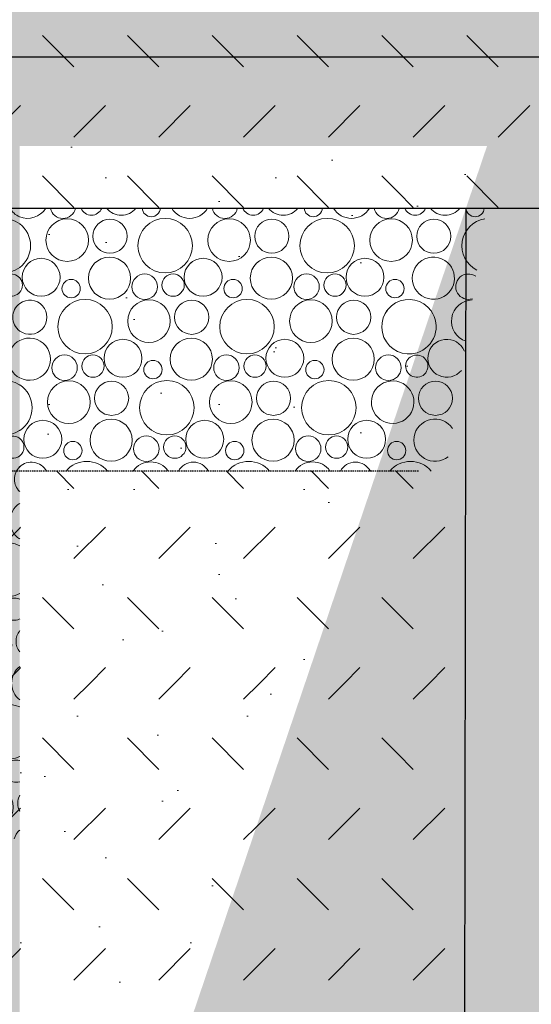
# Model space of a CAD drawing. Header units: millimetres. Extents: x -25478 to 4005, y -8416 to 11348.
# Tile 32 of 256: x -15625 to -15050, y -883 to 223. Entities that reach past the tile are written whole.
import ezdxf

# ---------------------------------------------------------------- set-up
doc = ezdxf.new("R2010")
doc.units = ezdxf.units.MM
doc.header["$MEASUREMENT"] = 0
doc.linetypes.add('Wipeout_Contour', pattern=[1000, 0, -1000])
doc.linetypes.add('Čárkovaná S', pattern=[2.5, 1.5, -1])
for name, color, linetype in [('POHLED ZÁPADNÍ_1_Konstrukce - nosné', 7, 'Continuous'), ('POHLED ZÁPADNÍ_1_Nové_Konstrukce - nosné', 7, 'Continuous'), ('POHLED ZÁPADNÍ_1_Nové_Situace - terén', 7, 'Continuous'), ('POHLED ZÁPADNÍ_1_Situace - terén', 7, 'Continuous'), ('POHLED ZÁPADNÍ_1_Výplně – Řezové', 7, 'Continuous')]:
    doc.layers.add(name, color=color, linetype=linetype)

# ---------------------------------------------------------------- blocks, each defined once
blk = doc.blocks.new('*X2533', base_point=(-25690.4, -8330.8))
at = {"layer": 'POHLED ZÁPADNÍ_1_Nové_Situace - terén', "color": 21, "linetype": 'Continuous', "lineweight": 20, "true_color": 0xffaaaa}
for p, q in [((-15200.3, -285.6), (-15202.2, -283.7)), ((-15182.7, -303.2), (-15200.3, -285.6)), ((-15246.1, -350.3), (-15242.6, -346.8)), ((-15182.7, -382.1), (-15147.3, -346.8)), ((-15200.3, -443.4), (-15218, -425.7)), ((-15182.7, -461.1), (-15200.3, -443.4)), ((-15278, -461.1), (-15282.2, -456.8)), ((-15260.3, -522.3), (-15242.6, -504.6)), ((-15165, -522.3), (-15147.3, -504.6)), ((-15278, -540), (-15260.3, -522.3)), ((-15182.7, -540), (-15165, -522.3)), ((-15278, -618.9), (-15313.3, -583.5)), ((-15200.3, -601.2), (-15218, -583.5)), ((-15182.7, -618.9), (-15200.3, -601.2)), ((-15359, -683.5), (-15337.9, -662.5)), ((-15278, -697.8), (-15242.6, -662.5)), ((-15182.7, -697.8), (-15147.3, -662.5)), ((-15278, -776.7), (-15313.3, -741.4)), ((-15200.3, -759.1), (-15218, -741.4)), ((-15182.7, -776.7), (-15200.3, -759.1)), ((-15373.3, -776.7), (-15386.2, -763.8)), ((-15373.3, -855.6), (-15337.9, -820.3)), ((-15278, -855.6), (-15242.6, -820.3)), ((-15182.7, -855.6), (-15147.3, -820.3))]:
    blk.add_line(p, q, dxfattribs=at)
blk = doc.blocks.new('*X2534', base_point=(-25690.4, -8330.8))
at = {"layer": 'POHLED ZÁPADNÍ_1_Nové_Situace - terén', "color": 21, "linetype": 'Continuous', "lineweight": 20, "true_color": 0xffaaaa}
for p, q in [((-15563.9, -303.2), (-15583.4, -283.7)), ((-15468.6, -303.2), (-15488.1, -283.7)), ((-15373.3, -303.2), (-15392.8, -283.7)), ((-15278, -303.2), (-15297.5, -283.7)), ((-15624.8, -347.8), (-15623.8, -346.8)), ((-15563.9, -382.1), (-15528.5, -346.8)), ((-15468.6, -382.1), (-15433.2, -346.8)), ((-15373.3, -382.1), (-15337.9, -346.8)), ((-15278, -382.1), (-15246.1, -350.3)), ((-15563.9, -461.1), (-15599.2, -425.7)), ((-15468.6, -461.1), (-15503.9, -425.7)), ((-15373.3, -461.1), (-15408.6, -425.7)), ((-15282.2, -456.8), (-15313.3, -425.7)), ((-15624.8, -505.6), (-15623.8, -504.6)), ((-15546.2, -522.3), (-15528.5, -504.6)), ((-15450.9, -522.3), (-15433.2, -504.6)), ((-15355.6, -522.3), (-15337.9, -504.6)), ((-15563.9, -540), (-15546.2, -522.3)), ((-15468.6, -540), (-15450.9, -522.3)), ((-15373.3, -540), (-15355.6, -522.3)), ((-15563.9, -618.9), (-15599.2, -583.5)), ((-15468.6, -618.9), (-15503.9, -583.5)), ((-15373.3, -618.9), (-15408.6, -583.5)), ((-15624.8, -663.4), (-15623.8, -662.5)), ((-15563.9, -697.8), (-15528.5, -662.5)), ((-15468.6, -697.8), (-15433.2, -662.5)), ((-15373.3, -697.8), (-15359, -683.5)), ((-15563.9, -776.7), (-15599.2, -741.4)), ((-15468.6, -776.7), (-15503.9, -741.4)), ((-15386.2, -763.8), (-15408.6, -741.4)), ((-15624.8, -821.3), (-15623.8, -820.3)), ((-15563.9, -855.6), (-15528.5, -820.3)), ((-15468.6, -855.6), (-15433.2, -820.3))]:
    blk.add_line(p, q, dxfattribs=at)
blk = doc.blocks.new('*X2538', base_point=(-25690.4, -8330.8))
at = {"layer": 'POHLED ZÁPADNÍ_1_Nové_Situace - terén', "color": 21, "linetype": 'Continuous', "lineweight": 20, "true_color": 0xffaaaa}
for centre, radius in [((-15571.4, -24.4), 23.9), ((-15523.4, -20), 19.2), ((-15461.4, -30.6), 30.6), ((-15389.6, -24.4), 23.9), ((-15341.6, -20), 19.2), ((-15279.5, -30.6), 30.6), ((-15207.7, -24.4), 23.9), ((-15159.7, -20), 19.2), ((-15523.9, -67.1), 23.7), ((-15342.1, -67.1), 23.7), ((-15600.7, -66.1), 21.3), ((-15418.8, -66.1), 21.3), ((-15237, -66.1), 21.3), ((-15484.4, -76.7), 14.3), ((-15452.5, -74.9), 12.5), ((-15302.6, -76.7), 14.3), ((-15270.6, -74.9), 12.5), ((-15567, -78.8), 10.3), ((-15385.1, -78.8), 10.3), ((-15203.3, -78.8), 10.3), ((-15551.4, -121.6), 30.6), ((-15479.6, -115.4), 23.9), ((-15431.6, -111), 19.2), ((-15369.5, -121.6), 30.6), ((-15297.7, -115.4), 23.9), ((-15249.7, -111), 19.2), ((-15508.8, -157.1), 21.3), ((-15432.1, -158.1), 23.7), ((-15327, -157.1), 21.3), ((-15250.2, -158.1), 23.7), ((-15574.4, -167.7), 14.3), ((-15542.5, -165.9), 12.5), ((-15392.6, -167.7), 14.3), ((-15360.6, -165.9), 12.5), ((-15210.7, -167.7), 14.3), ((-15475.1, -169.8), 10.3), ((-15293.3, -169.8), 10.3), ((-15569.6, -206.4), 23.9), ((-15521.6, -202), 19.2), ((-15459.5, -212.6), 30.6), ((-15387.7, -206.4), 23.9), ((-15339.7, -202), 19.2), ((-15277.6, -212.6), 30.6), ((-15598.8, -248.1), 21.3), ((-15522.1, -249.1), 23.7), ((-15417, -248.1), 21.3), ((-15340.2, -249.1), 23.7), ((-15235.1, -248.1), 21.3), ((-15565.1, -260.8), 10.3), ((-15482.6, -258.7), 14.3), ((-15450.6, -256.9), 12.5), ((-15383.3, -260.8), 10.3), ((-15300.7, -258.7), 14.3), ((-15268.8, -256.9), 12.5)]:
    blk.add_circle(centre, radius, dxfattribs=at)
for centre, radius, start, end in [((-15615.8, 23.8), 23.7, 247.5864, 328.3858), ((-15576.3, 14.3), 14.3, 191.4827, 348.5173), ((-15544.3, 16.1), 12.5, 201.6169, 338.3831), ((-15510.7, 24.9), 21.3, 219.3272, 320.6728), ((-15477, 12.2), 10.3, 184.2875, 355.7125), ((-15433.9, 23.8), 23.7, 211.6142, 328.3858), ((-15394.4, 14.3), 14.3, 191.4827, 348.5173), ((-15362.5, 16.1), 12.5, 201.6169, 338.3831), ((-15328.8, 24.9), 21.3, 219.3272, 320.6728), ((-15295.1, 12.2), 10.3, 184.2875, 355.7125), ((-15252.1, 23.8), 23.7, 211.6142, 328.3858), ((-15212.6, 14.3), 14.3, 191.4827, 348.5173), ((-15180.6, 16.1), 12.5, 201.6169, 338.3831), ((-15147, 24.9), 21.3, 219.3272, 320.6728), ((-15643.2, -30.6), 30.6, 306.9941, 53.0059), ((-15160.2, -67.1), 23.7, 47.6727, 274.9025), ((-15634.3, -74.9), 12.5, 319.6329, 40.3671), ((-15613.4, -111), 19.2, 233.5918, 126.4082), ((-15187.6, -121.6), 30.6, 35.284, 287.2912), ((-15613.9, -158.1), 23.7, 242.6348, 117.3652), ((-15178.8, -165.9), 12.5, 92.9354, 229.6398), ((-15641.4, -212.6), 30.6, 302.7629, 57.2371), ((-15205.9, -206.4), 23.9, 51.5622, 271.013), ((-15632.5, -256.9), 12.5, 307.8824, 52.1176), ((-15611.6, -293), 19.2, 28.7542, 133.6458), ((-15549.5, -303.6), 30.6, 40.4659, 139.5341), ((-15477.7, -297.4), 23.9, 34.8627, 145.1373), ((-15429.7, -293), 19.2, 28.7542, 151.2458), ((-15367.6, -303.6), 30.6, 40.4659, 139.5341), ((-15295.9, -297.4), 23.9, 34.8627, 145.1373), ((-15247.8, -293), 19.2, 28.7542, 151.2458)]:
    blk.add_arc(centre, radius, start, end, dxfattribs=at)
blk = doc.blocks.new('*X2539', base_point=(-25690.4, -8330.8))
at = {"layer": 'POHLED ZÁPADNÍ_1_Nové_Situace - terén', "color": 21, "linetype": 'Continuous', "lineweight": 20, "true_color": 0xffaaaa}
for centre, radius in [((-16117, -24.4), 23.9), ((-16069, -20), 19.2), ((-16006.9, -30.6), 30.6), ((-15935.1, -24.4), 23.9), ((-15887.1, -20), 19.2), ((-15825.1, -30.6), 30.6), ((-15753.3, -24.4), 23.9), ((-15705.3, -20), 19.2), ((-16069.5, -67.1), 23.7), ((-15887.6, -67.1), 23.7), ((-15705.8, -67.1), 23.7), ((-16146.2, -66.1), 21.3), ((-15964.4, -66.1), 21.3), ((-15782.5, -66.1), 21.3), ((-16179.9, -74.9), 12.5), ((-16030, -76.7), 14.3), ((-15998.1, -74.9), 12.5), ((-15848.1, -76.7), 14.3), ((-15816.2, -74.9), 12.5), ((-15666.3, -76.7), 14.3), ((-16112.5, -78.8), 10.3), ((-15930.7, -78.8), 10.3), ((-15748.8, -78.8), 10.3), ((-16159, -111), 19.2), ((-16096.9, -121.6), 30.6), ((-16025.1, -115.4), 23.9), ((-15977.1, -111), 19.2), ((-15915.1, -121.6), 30.6), ((-15843.3, -115.4), 23.9), ((-15795.3, -111), 19.2), ((-15733.2, -121.6), 30.6), ((-15661.4, -115.4), 23.9), ((-16159.5, -158.1), 23.7), ((-16054.4, -157.1), 21.3), ((-15977.6, -158.1), 23.7), ((-15872.5, -157.1), 21.3), ((-15795.8, -158.1), 23.7), ((-15690.7, -157.1), 21.3), ((-16120, -167.7), 14.3), ((-16088.1, -165.9), 12.5), ((-15938.1, -167.7), 14.3), ((-15906.2, -165.9), 12.5), ((-15756.3, -167.7), 14.3), ((-15724.3, -165.9), 12.5), ((-16202.5, -169.8), 10.3), ((-16020.7, -169.8), 10.3), ((-15838.8, -169.8), 10.3), ((-15657, -169.8), 10.3), ((-16115.1, -206.4), 23.9), ((-16067.1, -202), 19.2), ((-16005.1, -212.6), 30.6), ((-15933.3, -206.4), 23.9), ((-15885.3, -202), 19.2), ((-15823.2, -212.6), 30.6), ((-15751.4, -206.4), 23.9), ((-15703.4, -202), 19.2), ((-16144.4, -248.1), 21.3), ((-16067.6, -249.1), 23.7), ((-15962.5, -248.1), 21.3), ((-15885.8, -249.1), 23.7), ((-15780.7, -248.1), 21.3), ((-15703.9, -249.1), 23.7), ((-16178.1, -256.9), 12.5), ((-16110.7, -260.8), 10.3), ((-16028.1, -258.7), 14.3), ((-15996.2, -256.9), 12.5), ((-15928.8, -260.8), 10.3), ((-15846.3, -258.7), 14.3), ((-15814.3, -256.9), 12.5), ((-15747, -260.8), 10.3), ((-15664.4, -258.7), 14.3), ((-16157.1, -293), 19.2), ((-16095.1, -303.6), 30.6), ((-16023.3, -297.4), 23.9), ((-15975.3, -293), 19.2), ((-15913.2, -303.6), 30.6), ((-15841.4, -297.4), 23.9), ((-15793.4, -293), 19.2), ((-15731.4, -303.6), 30.6), ((-15659.6, -297.4), 23.9), ((-16157.6, -340.1), 23.7), ((-16052.5, -339.1), 21.3), ((-15975.8, -340.1), 23.7), ((-15870.7, -339.1), 21.3), ((-15793.9, -340.1), 23.7), ((-15688.8, -339.1), 21.3), ((-16200.7, -351.8), 10.3), ((-16118.1, -349.7), 14.3), ((-16086.2, -347.9), 12.5), ((-16018.8, -351.8), 10.3), ((-15936.3, -349.7), 14.3), ((-15904.3, -347.9), 12.5), ((-15837, -351.8), 10.3), ((-15754.4, -349.7), 14.3), ((-15722.5, -347.9), 12.5), ((-15655.1, -351.8), 10.3), ((-16113.3, -388.4), 23.9), ((-16065.3, -384), 19.2), ((-16003.2, -394.6), 30.6), ((-15931.4, -388.4), 23.9), ((-15883.4, -384), 19.2), ((-15821.4, -394.6), 30.6), ((-15749.6, -388.4), 23.9), ((-15701.6, -384), 19.2), ((-16142.5, -430.1), 21.3), ((-16065.8, -431.1), 23.7), ((-15960.7, -430.1), 21.3), ((-15883.9, -431.1), 23.7), ((-15778.8, -430.1), 21.3), ((-15702.1, -431.1), 23.7), ((-16176.2, -438.9), 12.5), ((-16026.3, -440.7), 14.3), ((-15994.3, -438.9), 12.5), ((-15844.4, -440.7), 14.3), ((-15812.5, -438.9), 12.5), ((-15662.6, -440.7), 14.3), ((-16108.8, -442.8), 10.3), ((-15927, -442.8), 10.3), ((-15745.1, -442.8), 10.3), ((-16155.3, -475), 19.2), ((-16093.2, -485.6), 30.6), ((-16021.4, -479.4), 23.9), ((-15973.4, -475), 19.2), ((-15911.4, -485.6), 30.6), ((-15839.6, -479.4), 23.9), ((-15791.6, -475), 19.2), ((-15729.5, -485.6), 30.6), ((-15657.7, -479.4), 23.9), ((-16155.8, -522.1), 23.7), ((-16050.7, -521.1), 21.3), ((-15973.9, -522.1), 23.7), ((-15868.8, -521.1), 21.3), ((-15792.1, -522.1), 23.7), ((-15687, -521.1), 21.3), ((-16116.3, -531.7), 14.3), ((-16084.3, -529.9), 12.5), ((-15934.4, -531.7), 14.3), ((-15902.5, -529.9), 12.5), ((-15752.6, -531.7), 14.3), ((-15720.6, -529.9), 12.5), ((-16198.8, -533.8), 10.3), ((-16017, -533.8), 10.3), ((-15835.1, -533.8), 10.3), ((-15653.3, -533.8), 10.3), ((-16183.2, -576.6), 30.6), ((-16111.4, -570.4), 23.9), ((-16063.4, -566), 19.2), ((-16001.4, -576.6), 30.6), ((-15929.6, -570.4), 23.9), ((-15881.6, -566), 19.2), ((-15819.5, -576.6), 30.6), ((-15747.7, -570.4), 23.9), ((-15699.7, -566), 19.2), ((-16140.7, -612.1), 21.3), ((-16063.9, -613.1), 23.7), ((-15958.8, -612.1), 21.3), ((-15882.1, -613.1), 23.7), ((-15777, -612.1), 21.3), ((-15700.2, -613.1), 23.7), ((-16174.3, -620.9), 12.5), ((-16107, -624.8), 10.3), ((-16024.4, -622.7), 14.3), ((-15992.5, -620.9), 12.5), ((-15925.1, -624.8), 10.3), ((-15842.6, -622.7), 14.3), ((-15810.6, -620.9), 12.5), ((-15743.3, -624.8), 10.3), ((-15660.7, -622.7), 14.3), ((-16153.4, -657), 19.2), ((-16019.6, -661.4), 23.9), ((-15971.6, -657), 19.2), ((-15837.7, -661.4), 23.9), ((-15789.7, -657), 19.2), ((-15655.9, -661.4), 23.9)]:
    blk.add_circle(centre, radius, dxfattribs=at)
for centre, radius, start, end in [((-16161.3, 23.8), 23.7, 211.6142, 328.3858), ((-16121.8, 14.3), 14.3, 191.4827, 348.5173), ((-16089.9, 16.1), 12.5, 201.6169, 338.3831), ((-16056.2, 24.9), 21.3, 219.3272, 320.6728), ((-16022.5, 12.2), 10.3, 184.2875, 355.7125), ((-15979.5, 23.8), 23.7, 211.6142, 328.3858), ((-15940, 14.3), 14.3, 191.4827, 348.5173), ((-15908.1, 16.1), 12.5, 201.6169, 338.3831), ((-15874.4, 24.9), 21.3, 219.3272, 320.6728), ((-15840.7, 12.2), 10.3, 184.2875, 355.7125), ((-15797.6, 23.8), 23.7, 211.6142, 328.3858), ((-15758.1, 14.3), 14.3, 191.4827, 348.5173), ((-15726.2, 16.1), 12.5, 201.6169, 338.3831), ((-15692.5, 24.9), 21.3, 219.3272, 320.6728), ((-15658.8, 12.2), 10.3, 184.2875, 355.7125), ((-15615.8, 23.8), 23.7, 211.6142, 247.5864), ((-16188.8, -30.6), 30.6, 211.7662, 148.2338), ((-15643.2, -30.6), 30.6, 53.0059, 306.9941), ((-16211.8, -76.7), 14.3, 257.996, 102.004), ((-15634.3, -74.9), 12.5, 40.3671, 319.6329), ((-16207, -115.4), 23.9, 250.9027, 109.0973), ((-15613.4, -111), 19.2, 126.4082, 233.5918), ((-15613.9, -158.1), 23.7, 117.3652, 242.6348), ((-16186.9, -212.6), 30.6, 204.6134, 155.3866), ((-15641.4, -212.6), 30.6, 57.2371, 302.7629), ((-16210, -258.7), 14.3, 250.4779, 109.5221), ((-15632.5, -256.9), 12.5, 52.1176, 307.8824), ((-16205.1, -297.4), 23.9, 246.247, 113.753), ((-15611.6, -293), 19.2, 133.6458, 226.3542), ((-15612.1, -340.1), 23.7, 122.5497, 237.4503), ((-16234.4, -339.1), 21.3, 337.2673, 22.7327), ((-16185.1, -394.6), 30.6, 194.1384, 165.8616), ((-15639.5, -394.6), 30.6, 61.2758, 298.7242), ((-16208.1, -440.7), 14.3, 242.3635, 117.6365), ((-15630.6, -438.9), 12.5, 62.2138, 297.7862), ((-16203.3, -479.4), 23.9, 241.2811, 118.7189), ((-15609.7, -475), 19.2, 141.8933, 218.1067), ((-15610.2, -522.1), 23.7, 128.0538, 231.9462), ((-16232.5, -521.1), 21.3, 326.6351, 33.3649), ((-15637.6, -576.6), 30.6, 65.1638, 294.8362), ((-16206.3, -622.7), 14.3, 233.5907, 126.4093), ((-15628.8, -620.9), 12.5, 71.4396, 288.5604), ((-16201.4, -661.4), 23.9, 236.0665, 123.9335), ((-16091.4, -667.6), 30.6, 285.2994, 254.7006), ((-15909.5, -667.6), 30.6, 285.2994, 254.7006), ((-15727.6, -667.6), 30.6, 285.2994, 254.7006), ((-15607.8, -657), 19.2, 152.0709, 207.9291), ((-16153.9, -704.1), 23.7, 17.2683, 162.7317), ((-16048.8, -703.1), 21.3, 16.206, 163.794), ((-15972.1, -704.1), 23.7, 17.2683, 162.7317), ((-15867, -703.1), 21.3, 16.206, 163.794), ((-15790.2, -704.1), 23.7, 17.2683, 162.7317), ((-15685.1, -703.1), 21.3, 16.206, 163.794), ((-16230.7, -703.1), 21.3, 16.206, 41.578), ((-15608.4, -704.1), 23.7, 134.009, 162.7317)]:
    blk.add_arc(centre, radius, start, end, dxfattribs=at)
blk = doc.blocks.new('*X2540', base_point=(-25690.4, -8330.8))
at = {"layer": 'POHLED ZÁPADNÍ_1_Nové_Situace - terén', "color": 21, "linetype": 'Continuous', "lineweight": 20, "true_color": 0xffaaaa}
for centre, radius in [((-15157.8, -202), 19.2), ((-15201.4, -260.8), 10.3)]:
    blk.add_circle(centre, radius, dxfattribs=at)
for centre, radius, start, end in [((-15113.3, 12.2), 10.3, 184.1335, 355.7125), ((-15097.6, -30.6), 30.6, 99.2777, 243.2613), ((-15160.2, -67.1), 23.7, 274.9025, 47.6727), ((-15120.7, -76.7), 14.3, 55.0175, 287.5215), ((-15115.9, -115.4), 23.9, 91.7098, 250.8292), ((-15187.6, -121.6), 30.6, 287.2912, 35.284), ((-15145.1, -157.1), 21.3, 22.2428, 320.2962), ((-15178.8, -165.9), 12.5, 229.6398, 92.9354), ((-15205.9, -206.4), 23.9, 271.013, 51.5622), ((-15158.4, -249.1), 23.7, 34.0085, 308.5305), ((-15185.8, -303.6), 30.6, 40.4659, 139.5341)]:
    blk.add_arc(centre, radius, start, end, dxfattribs=at)
blk = doc.blocks.new('*X2545', base_point=(-25690.4, -8330.8))
at = {"layer": 'POHLED ZÁPADNÍ_1_Nové_Situace - terén', "color": 21, "linetype": 'Continuous', "lineweight": 20, "true_color": 0xffaaaa}
for p, q in [((-16153.3, -285.6), (-16155.2, -283.7)), ((-16135.7, -303.2), (-16153.3, -285.6)), ((-16040.4, -303.2), (-16059.9, -283.7)), ((-15945.1, -303.2), (-15964.6, -283.7)), ((-15849.8, -303.2), (-15869.3, -283.7)), ((-15754.5, -303.2), (-15774, -283.7)), ((-15676.8, -285.6), (-15678.7, -283.7)), ((-15659.2, -303.2), (-15676.8, -285.6)), ((-16135.7, -382.1), (-16100.3, -346.8)), ((-16040.4, -382.1), (-16005, -346.8)), ((-15945.1, -382.1), (-15909.7, -346.8)), ((-15849.8, -382.1), (-15814.4, -346.8)), ((-15754.5, -382.1), (-15719.1, -346.8)), ((-15659.2, -382.1), (-15624.8, -347.8)), ((-16153.3, -443.4), (-16171, -425.7)), ((-16040.4, -461.1), (-16075.7, -425.7)), ((-15945.1, -461.1), (-15980.4, -425.7)), ((-15849.8, -461.1), (-15885.1, -425.7)), ((-15754.5, -461.1), (-15789.8, -425.7)), ((-15676.8, -443.4), (-15694.5, -425.7)), ((-16135.7, -461.1), (-16153.3, -443.4)), ((-15659.2, -461.1), (-15676.8, -443.4)), ((-15641.5, -522.3), (-15624.8, -505.6)), ((-15659.2, -540), (-15641.5, -522.3)), ((-15676.8, -601.2), (-15694.5, -583.5)), ((-15659.2, -618.9), (-15676.8, -601.2)), ((-15659.2, -697.8), (-15624.8, -663.4)), ((-15676.8, -759.1), (-15694.5, -741.4)), ((-15659.2, -776.7), (-15676.8, -759.1)), ((-15659.2, -855.6), (-15624.8, -821.3)), ((-15676.8, -916.9), (-15694.5, -899.2)), ((-15659.2, -934.6), (-15676.8, -916.9)), ((-15641.5, -995.8), (-15624.8, -979.1)), ((-15659.2, -1013.5), (-15641.5, -995.8)), ((-15676.8, -1074.7), (-15694.5, -1057)), ((-15659.2, -1092.4), (-15676.8, -1074.7)), ((-15659.2, -1171.3), (-15624.8, -1136.9)), ((-15676.8, -1232.6), (-15694.5, -1214.9)), ((-15659.2, -1250.2), (-15676.8, -1232.6)), ((-15648.3, -1318.3), (-15624.8, -1294.8))]:
    blk.add_line(p, q, dxfattribs=at)
blk = doc.blocks.new('*X2558', base_point=(-25690.4, -8330.8))
at = {"layer": 'POHLED ZÁPADNÍ_1_Nové_Situace - terén', "color": 21, "linetype": 'Continuous', "lineweight": 20, "true_color": 0xffaaaa}
for p, q in [((-15563.9, 170.3), (-15599.2, 205.6)), ((-15468.6, 170.3), (-15503.9, 205.6)), ((-15373.3, 170.3), (-15408.6, 205.6)), ((-15278, 170.3), (-15313.3, 205.6)), ((-15200.3, 187.9), (-15218, 205.6)), ((-15087.4, 170.3), (-15122.7, 205.6)), ((-15182.7, 170.3), (-15200.3, 187.9)), ((-15659.2, 91.4), (-15623.8, 126.7)), ((-15563.9, 91.4), (-15528.5, 126.7)), ((-15468.6, 91.4), (-15433.2, 126.7)), ((-15373.3, 91.4), (-15337.9, 126.7)), ((-15278, 91.4), (-15242.6, 126.7)), ((-15182.7, 91.4), (-15147.3, 126.7)), ((-15087.4, 91.4), (-15052, 126.7)), ((-15563.9, 12.4), (-15599.2, 47.8)), ((-15468.6, 12.4), (-15503.9, 47.8)), ((-15373.3, 12.4), (-15408.6, 47.8)), ((-15278, 12.4), (-15313.3, 47.8)), ((-15200.3, 30.1), (-15218, 47.8)), ((-15087.4, 12.4), (-15122.7, 47.8)), ((-15182.7, 12.4), (-15200.3, 30.1))]:
    blk.add_line(p, q, dxfattribs=at)

msp = doc.modelspace()

# ---------------------------------------------------------------- hatches: boundary and pattern name
at = {"layer": 'POHLED ZÁPADNÍ_1_Výplně – Řezové', "linetype": 'Continuous', "lineweight": 0, "true_color": 0x392b0b}
msp.add_hatch(color=38, dxfattribs=at).paths.add_polyline_path([(-25478.2, 409.9), (-25478.2, -2550), (-10974.2, -2550), (-10974.2, 450), (-12006.7, 450), (-15504.5, 403.5), (-23665.6, 390.3)])

# ---------------------------------------------------------------- next in the draw order: wipeouts: each hides what was drawn before it
at = {"color": 254, "linetype": 'Wipeout_Contour', "lineweight": 0, "ltscale": 219704.281392}
msp.add_wipeout([(-18054.6, -3030), (-18054.6, -3518.9), (3805.8, -3518.9), (3805.8, -400.9), (2226.3, -400.9), (2226.3, -39.4), (650.2, 22.9), (648.8, -26.8), (199.5, -26.7), (199.5, -386.7), (-238.7, -386.7), (-228.7, -2180), (-174.7, -2180), (-174.7, -2550), (-982.7, -2550), (-982.7, -2180), (-6687.5, -2180), (-6684.3, -2380), (-7021, -2380), (-7021, -1980), (-9474.9, -10), (-10494.6, -10), (-10494.6, -29.7), (-10494.6, -1020), (-10974.2, -1020), (-10974.2, 380), (-16334.8, 380), (-16334.8, 11.4), (-15099.9, 11.4), (-15136.6, -3030)], dxfattribs=at).dxf.layer = 'POHLED ZÁPADNÍ_1_Situace - terén'

# ---------------------------------------------------------------- next in the draw order: hatches: boundary and pattern name
at = {"layer": 'POHLED ZÁPADNÍ_1_Situace - terén', "linetype": 'Continuous', "lineweight": 13, "true_color": 0xbf7d1a}
h = msp.add_hatch(dxfattribs=at)
h.set_pattern_fill('Zemina_0001', color=32, style=0, pattern_type=2)
h.set_pattern_definition([(45, (0, 0), (-137.8858, 137.8858), []), (45, (-45.96, 45.96), (-275.772, 275.772), []), (45, (-91.92, 91.92), (-275.772, 275.772), []), (135, (-137.886, 137.886), (45.96194, 45.96194), [195, -195])])
h.paths.add_polyline_path([(-18054.6, -3030), (-18054.6, -3518.9), (3805.8, -3518.9), (3805.8, -400.9), (2226.3, -400.9), (2226.3, -39.4), (650.2, 22.9), (648.8, -26.8), (199.5, -26.7), (199.5, -386.7), (-238.7, -386.7), (-228.7, -2180), (-174.7, -2180), (-174.7, -2550), (-982.7, -2550), (-982.7, -2180), (-6687.5, -2180), (-6684.3, -2380), (-7021, -2380), (-7021, -1980), (-9474.9, -10), (-10494.6, -10), (-10494.6, -29.7), (-10494.6, -1020), (-10974.2, -1020), (-10974.2, 380), (-16334.8, 380), (-16334.8, 11.4), (-15099.9, 11.4), (-15136.6, -3030)])

# ---------------------------------------------------------------- next in the draw order: linework, layer by layer
at = {"layer": 'POHLED ZÁPADNÍ_1_Nové_Konstrukce - nosné', "color": 1, "linetype": 'Continuous', "lineweight": 25}
msp.add_line((-18654.6, 181.7), (-15024.8, 181.7), dxfattribs=at)

# ---------------------------------------------------------------- next in the draw order: wipeouts: each hides what was drawn before it
at = {"color": 254, "linetype": 'Wipeout_Contour', "lineweight": 0, "ltscale": 46418.175514}
msp.add_wipeout([(-15624.8, -1468.3), (-15099.9, 81.4), (-15624.8, 81.4)], dxfattribs=at).dxf.layer = 'POHLED ZÁPADNÍ_1_Nové_Situace - terén'

# ---------------------------------------------------------------- next in the draw order: hatches: boundary and pattern name
at = {"layer": 'POHLED ZÁPADNÍ_1_Nové_Situace - terén', "linetype": 'Continuous', "lineweight": 20, "true_color": 0xffaaaa}
h = msp.add_hatch(dxfattribs=at)
h.set_pattern_fill('Zemnia___nasypaná_02_0001', color=21, style=0, pattern_type=2)
h.set_pattern_definition([(45, (0, 300), (-95.4594, 95.4594), [0, -90, 0, -135]), (110, (300, 300), (126.8585, 46.1727), [0, -66, 0, -114])])
h.paths.add_polyline_path([(-15624.8, -1468.3), (-15099.9, 81.4), (-15624.8, 81.4)])

# ---------------------------------------------------------------- next in the draw order: linework, layer by layer
at = {"layer": 'POHLED ZÁPADNÍ_1_Nové_Konstrukce - nosné', "color": 1, "linetype": 'Continuous', "lineweight": 25}
msp.add_line((-15123.6, 11.4), (-15129.9, -3217.1), dxfattribs=at)
at = {"layer": 'POHLED ZÁPADNÍ_1_Nové_Konstrukce - nosné', "color": 1, "linetype": 'Čárkovaná S', "lineweight": 25}
msp.add_line((-18523.4, -283.7), (-15176.9, -283.7), dxfattribs=at)
at = {"layer": 'POHLED ZÁPADNÍ_1_Nové_Situace - terén', "color": 1, "linetype": 'Continuous', "lineweight": 25, "flags": 128}
msp.add_lwpolyline([(-16214.8, 11.4), (-16059, 11.4), (-11145.1, 11.4), (-11145.1, 261.7), (-16214.8, 261.7)], close=True, dxfattribs=at)

# ---------------------------------------------------------------- next in the draw order: block references
at = {"layer": 'POHLED ZÁPADNÍ_1_Konstrukce - nosné', "color": 9, "linetype": 'Continuous', "lineweight": 13}
for name in ['*X2558', '*X2539', '*X2538', '*X2540', '*X2545', '*X2533', '*X2534']:
    msp.add_blockref(name, (-25690.4, -8330.8), dxfattribs=at)

doc.saveas('drawing.dxf')
